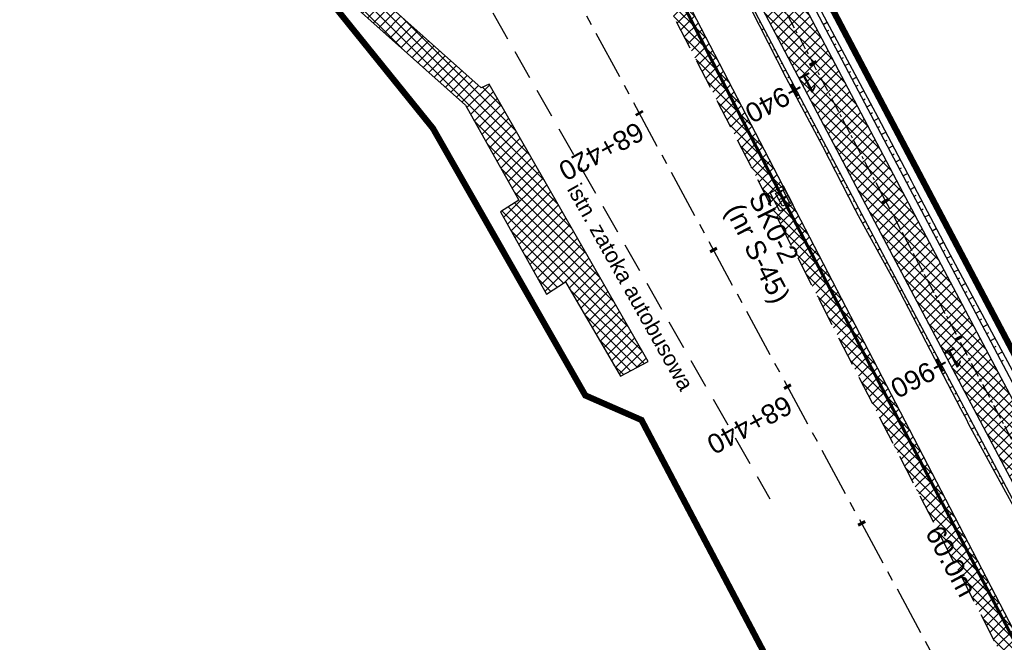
# Model space of a CAD drawing. Header units: metres. Extents: x 7529682 to 7533711, y 5721186 to 5727842.
# Tile 52 of 110: x 7530571 to 7530634, y 5726048 to 5726088. Entities that reach past the tile are written whole.
import ezdxf

# ---------------------------------------------------------------- set-up
doc = ezdxf.new("R2010")
doc.units = ezdxf.units.M
for name, pattern in [('817-dzialki-09-05-04$0$HIDDEN', [0.375, 0.25, -0.125]), ('CENTER', [50.8, 31.75, -6.35, 6.35, -6.35]), ('HIDDEN', [9.525, 6.35, -3.175])]:
    doc.linetypes.add(name, pattern=pattern)
for name, color, linetype in [('C-DROGI-SYTUACJA-ETYKIETY', 7, 'Continuous'), ('D-hatch-chodniki', 221, 'Continuous'), ('D-hatch-pobocza', 131, 'Continuous'), ('D-pobocza', 7, 'Continuous'), ('D-skarpa', 7, 'Continuous'), ('D-skarpa-kreskowanie', 7, 'Continuous')]:
    doc.layers.add(name, color=color, linetype=linetype)
doc.layers.add('D-hatch-ciag-pieszo-rowerowy', color=7, linetype='Continuous', lineweight=13, true_color=0xff9f80)
doc.layers.add('D-LR-etap-III', color=7, linetype='817-dzialki-09-05-04$0$HIDDEN', lineweight=50, true_color=0xff1aff)
for name, color, linetype, lineweight in [('D-krawędzie', 7, 'Continuous', 30), ('D-obrzeża', 7, 'Continuous', 30), ('D-opisy', 7, 'Continuous', 30), ('D-oś', 10, 'CENTER', 30), ('Sieci-T-kanal technologiczny', 4, 'kt kanał technologiczny', 30)]:
    doc.layers.add(name, color=color, linetype=linetype, lineweight=lineweight)
for name, color, linetype, true_color in [('D-opis-KT-dlugosci', 7, 'Continuous', 0xff8000), ('D-opis-KT-studnie', 7, 'Continuous', 0xff8000), ('poprzeczki', 7, 'Continuous', 0x0000c7)]:
    doc.layers.add(name, color=color, linetype=linetype, true_color=true_color)
doc.styles.add('ARIAL', font='arial.ttf', dxfattribs={"height": 1})
doc.styles.get("Standard").update_dxf_attribs({"font": 'arial.ttf'})
doc.linetypes.add('kt kanał technologiczny', pattern='A,1,-0.8,["kt",Standard,S=0.5,R=0,X=-0.7,Y=-0.15],-0.3', length=2.1)
pattern_1 = [(45, (0, 0), (-0.33675960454, 0.33675960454), []), (135, (0, 0), (-0.33675960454, -0.33675960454), [])]

# ---------------------------------------------------------------- blocks, each defined once
blk = doc.blocks.new('AeccTickLine')
at = {"color": 0, "linetype": 'ByBlock', "lineweight": -2}
blk.add_line((0, 1), (0, -1), dxfattribs=at)
blk = doc.blocks.new('SKR2')
at = {"layer": 'Sieci-T-kanal technologiczny', "color": 2, "lineweight": 25}
for points in [[(0.028, -0.188), (0.958, -1.153), (0.282, -1.805), (-0.648, -0.84)], [(-0.038, -0.537), (0.607, -1.206), (0.233, -1.567), (-0.412, -0.898)]]:
    blk.add_lwpolyline(points, close=True, dxfattribs=at)
blk.add_lwpolyline([(-0.09, -1.232), (0.285, -0.872)], dxfattribs=at)

msp = doc.modelspace()

# ---------------------------------------------------------------- hatches: boundary and pattern name
at = {"layer": 'D-hatch-chodniki', "true_color": 0x6e6e6e}
h = msp.add_hatch(dxfattribs=at)
h.set_pattern_fill('ANSI37', color=8, scale=0.15, style=0)
h.set_pattern_definition(pattern_1)
h.paths.add_polyline_path([(7530586.918, 5726111.201), (7530582.36, 5726108.78), (7530581.91, 5726107.56), (7530591.86, 5726089.01), (7530599.5, 5726082.18), (7530602.93, 5726076.07), (7530601.75, 5726075.32), (7530604.72, 5726070.03), (7530605.94, 5726070.81), (7530609.47, 5726064.74), (7530611.24, 5726065.69), (7530601.04, 5726083.53), (7530600.51, 5726083.28), (7530593.06, 5726089.95), (7530585.02, 5726105.05), (7530585.23, 5726105.81), (7530589.97, 5726108.36), (7530588.14, 5726111.85)])
at = {"layer": 'D-hatch-ciag-pieszo-rowerowy'}
h = msp.add_hatch(dxfattribs=at)
h.set_pattern_fill('ANSI37', color=256, scale=0.15, style=0)
h.set_pattern_definition(pattern_1)
edge = h.paths.add_edge_path()
edge.add_line((7530647.02, 5726033.878), (7530649.253, 5726035.002))
edge.add_line((7530649.253, 5726035.002), (7530642.155, 5726049.099))
edge.add_line((7530642.155, 5726049.099), (7530627.426, 5726076.939))
edge.add_line((7530627.426, 5726076.939), (7530607.073, 5726115.582))
edge.add_arc((7530518.595, 5726068.982), 100, 27.77544, 31.71492)
edge.add_line((7530603.662, 5726121.551), (7530600.461, 5726126.731))
edge.add_arc((7530603.013, 5726128.308), 3, 192.02443, 211.71492, ccw=False)
edge.add_line((7530600.079, 5726127.683), (7530597.51, 5726127.266))
edge.add_arc((7530601.915, 5726128.182), 4.5, 191.75206, 211.71492)
edge.add_line((7530598.087, 5726125.817), (7530601.49, 5726120.31))
edge.add_arc((7530516.423, 5726067.74), 100, 27.77544, 31.71492, ccw=False)
edge.add_line((7530604.901, 5726114.341), (7530625.206, 5726075.789))
edge.add_line((7530625.206, 5726075.789), (7530639.927, 5726047.965))
edge.add_line((7530639.927, 5726047.965), (7530647.02, 5726033.878))
at = {"layer": 'D-hatch-pobocza'}
h = msp.add_hatch(dxfattribs=at)
h.set_pattern_fill('ANSI37', color=256, scale=0.15, style=0)
h.set_pattern_definition(pattern_1)
h.paths.add_polyline_path([(7530720.98, 5725884.44), (7530708.37, 5725908.34), (7530695.8, 5725932.28), (7530687.36, 5725949.02), (7530675.51, 5725970.87), (7530663.29, 5725994.02), (7530649.63, 5726020.19), (7530635.9, 5726046.17), (7530600.685, 5726114.059), (7530599.743, 5726113.515), (7530641.555, 5726032.008), (7530660.961, 5725995.07), (7530689.128, 5725941.54), (7530707.336, 5725907.032), (7530725.256, 5725873.093), (7530743.97, 5725837.654), (7530770.527, 5725787.119), (7530787.864, 5725754.267), (7530809.813, 5725712.702), (7530812.028, 5725712.541), (7530798.84, 5725737.15), (7530787.35, 5725758.8), (7530776.05, 5725780.2), (7530760.43, 5725809.79), (7530749.22, 5725830.63), (7530733.52, 5725861.06)])

# ---------------------------------------------------------------- linework, layer by layer
at = {"layer": 'D-krawędzie', "linetype": 'HIDDEN', "ltscale": 0.3, "flags": 128}
for points in [[(7530572.01, 5726166.06), (7530599.74, 5726113.52), (7530641.555, 5726032.008), (7530660.961, 5725995.07), (7530689.128, 5725941.54), (7530707.336, 5725907.032), (7530725.256, 5725873.093), (7530743.97, 5725837.654), (7530770.527, 5725787.119), (7530787.864, 5725754.267), (7530809.898, 5725712.542), (7530824.739, 5725684.389), (7530840.856, 5725653.693), (7530860.675, 5725616.154), (7530865.283, 5725607.394), (7530878.05, 5725583.08), (7530918.172, 5725507.178), (7530950.163, 5725446.305), (7530993.419, 5725364.265), (7531022.766, 5725308.719), (7531053.81, 5725249.872), (7531081.166, 5725197.875), (7531103.902, 5725154.541), (7531128.123, 5725108.448), (7531149.3, 5725068.25), (7531167.38, 5725033.767), (7531197.165, 5724976.988), (7531228.151, 5724918.034), (7531253.153, 5724870.491), (7531286.796, 5724806.654), (7531306.74, 5724768.665), (7531335.094, 5724714.652), (7531357.319, 5724672.439), (7531373.645, 5724641.454), (7531392.162, 5724605.999), (7531418.48, 5724555.853), (7531439.727, 5724515.582), (7531476.36, 5724446.19), (7531491.8, 5724416.76), (7531531.9, 5724339.933), (7531557.227, 5724291.659), (7531569.852, 5724267.577), (7531591.376, 5724226.548), (7531610.004, 5724191.103), (7531616.883, 5724177.999), (7531629.985, 5724153.025), (7531641.007, 5724132.022), (7531664.906, 5724087.617), (7531677.644, 5724064.786), (7531683.112, 5724054.988), (7531686.753, 5724048.18), (7531695.448, 5724031.697), (7531703.749, 5724015.917), (7531709.214, 5724005.514), (7531719.389, 5723986.147), (7531726.295, 5723973), (7531732.741, 5723960.736), (7531735.13, 5723956.19)], [(7530595.61, 5726098.03), (7530619.07, 5726056.86)]]:
    msp.add_lwpolyline(points, dxfattribs=at)
at = {"layer": 'D-krawędzie', "color": 7, "linetype": 'ByBlock'}
msp.add_lwpolyline([(7530586.918, 5726111.201), (7530582.36, 5726108.78), (7530581.91, 5726107.56), (7530591.86, 5726089.01), (7530599.5, 5726082.18), (7530602.93, 5726076.07), (7530601.75, 5726075.32), (7530604.72, 5726070.03), (7530605.94, 5726070.81), (7530609.47, 5726064.74), (7530611.24, 5726065.69), (7530601.04, 5726083.53), (7530600.51, 5726083.28), (7530593.06, 5726089.95), (7530585.02, 5726105.05), (7530585.23, 5726105.81), (7530589.97, 5726108.36), (7530588.14, 5726111.85), (7530586.918, 5726111.201)], dxfattribs=at)
at = {"layer": 'D-LR-etap-III', "ltscale": 10, "flags": 128}
msp.add_lwpolyline([(7531750.474, 5723895.103, 0.4, 0.4, 0), (7531750.505, 5723895.13, 0.4, 0.4, 0), (7531682.71, 5724022.92, 0.4, 0.4, 0), (7531619.177, 5724147.204, 0.4, 0.4, 0), (7531592.309, 5724198.489, 0.4, 0.4, 0), (7531553.264, 5724272.919, 0.4, 0.4, 0), (7531504.02, 5724366.79, 0.4, 0.4, 0), (7531482.09, 5724407.62, 0.4, 0.4, 0), (7531412.35, 5724541.183, 0.4, 0.4, 0), (7531388.464, 5724586.93, 0.4, 0.4, 0), (7531345.12, 5724669.94, 0.4, 0.4, 0), (7531127.66, 5725081.67, 0.4, 0.4, 0), (7531059.253, 5725211.041, 0.4, 0.4, 0), (7531008.007, 5725307.954, 0.4, 0.4, 0), (7530964.182, 5725390.836, 0.4, 0.4, 0), (7530914.557, 5725484.684, 0.4, 0.4, 0), (7530865.243, 5725577.494, 0.4, 0.4, 0), (7530840.085, 5725624.059, 0.4, 0.4, 0), (7530802.56, 5725694.925, 0.4, 0.4, 0), (7530755.54, 5725787.51, 0.4, 0.4, 0), (7530708.718, 5725876.303, 0.4, 0.4, 0), (7530695.12, 5725902.09, 0.4, 0.4, 0), (7530642.914, 5726001.078, 0.4, 0.4, 0), (7530634.935, 5726016.147, 0.4, 0.4, 0), (7530610.82, 5726061.93, 0.4, 0.4, 0), (7530610.82, 5726061.93, 0.4, 0.4, 0), (7530607.21, 5726063.51, 0.4, 0.4, 0), (7530597.42, 5726080.68, 0.4, 0.4, 0), (7530591.16, 5726088.44, 0.4, 0.4, 0), (7530581.28, 5726107.21, 0.4, 0.4, 0), (7530571.29, 5726130.56, 0.4, 0.4, 0), (7530549.555, 5726171.527, 0.4, 0.4, 0), (7530531.014, 5726206.474, 0.4, 0.4, 0), (7530516.461, 5726236.017, 0.4, 0.4, 0), (7530500.799, 5726266.141, 0.4, 0.4, 0), (7530491.35, 5726283.94, 0.4, 0.4, 0), (7530482.4, 5726303.41, 0.4, 0.4, 0), (7530482.4, 5726303.41, 0.4, 0.4, 0), (7530450.41, 5726357.28, 0.4, 0.4, 0), (7530397.759, 5726458.5, 0.4, 0.4, 0), (7530334.708, 5726583.665, 0.4, 0.4, 0), (7530303.939, 5726645.168, 0.4, 0.4, 0), (7530300.51, 5726651.778, 0.4, 0.4, 0), (7530289.214, 5726671.967, 0.4, 0.4, 0), (7530281.54, 5726685.57, 0.4, 0.4, 0), (7530261.371, 5726724.163, 0.4, 0.4, 0), (7530254.03, 5726738.21, 0.4, 0.4, 0), (7530197.22, 5726845.06, 0.4, 0.4, 0), (7530194.71, 5726849.15, 0.4, 0.4, 0), (7530195.92, 5726850.75, 0.4, 0.4, 0), (7530170.547, 5726892.961, 0.4, 0.4, 0), (7530143.175, 5726945.066, 0.4, 0.4, 0), (7530105.06, 5727018.32, 0.4, 0.4, 0), (7530100.06, 5727027.16, 0.4, 0.4, 0), (7530062.319, 5727099.625, 0.4, 0.4, 0), (7530015.379, 5727189.42, 0.4, 0.4, 0), (7529983.208, 5727250.207, 0.4, 0.4, 0), (7529953.284, 5727306.747, 0.4, 0.4, 0), (7529900.671, 5727406.159, 0.4, 0.4, 0), (7529890.63, 5727425.131, 0.4, 0.4, 0), (7529875.155, 5727454.426, 0.4, 0.4, 0), (7529857.56, 5727487.787, 0.4, 0.4, 0), (7529835.194, 5727530.193, 0.4, 0.4, 0), (7529811.741, 5727574.662, 0.4, 0.4, 0), (7529792.102, 5727611.923, 0.4, 0.4, 0), (7529768.066, 5727657.47, 0.4, 0.4, 0), (7529755.211, 5727682.131, 0.4, 0.4, 0), (7529753.31, 5727681.13, 0.4, 0.4, 0), (7529739.21, 5727707.77, 0.4, 0.4, 0), (7529735.395, 5727711.252, 0.4, 0.4, 0), (7529725.42, 5727730.2, 0.4, 0.4, 0), (7529723.55, 5727729.88, 0.4, 0.4, 0), (7529695.567, 5727782.932, 0.4, 0.4, 0), (7529717.68, 5727794.024, 0.4, 0.4, 0), (7529736.275, 5727758.647, 0.4, 0.4, 0), (7529736.275, 5727758.647, 0.4, 0.4, 0), (7529744.511, 5727750.406, 0.4, 0.4, 0), (7529744.511, 5727750.406, 0.4, 0.4, 0), (7529750.283, 5727738.55, 0.4, 0.4, 0), (7529777.109, 5727687.569, 0.4, 0.4, 0), (7529796.515, 5727651.33, 0.4, 0.4, 0), (7529814.938, 5727616.793, 0.4, 0.4, 0), (7529839.007, 5727572.304, 0.4, 0.4, 0), (7529860.618, 5727532.509, 0.4, 0.4, 0), (7529882.349, 5727491.504, 0.4, 0.4, 0), (7529904.865, 5727449.096, 0.4, 0.4, 0), (7529920.747, 5727418.885, 0.4, 0.4, 0), (7529946.677, 5727368.547, 0.4, 0.4, 0), (7529972.025, 5727320.573, 0.4, 0.4, 0), (7529987.74, 5727290.153, 0.4, 0.4, 0), (7529996.497, 5727273.662, 0.4, 0.4, 0), (7530017.541, 5727234.203, 0.4, 0.4, 0), (7530033.054, 5727204.864, 0.4, 0.4, 0), (7530051.623, 5727170.223, 0.4, 0.4, 0), (7530069.277, 5727137.016, 0.4, 0.4, 0), (7530089.385, 5727097.534, 0.4, 0.4, 0), (7530109.713, 5727060.747, 0.4, 0.4, 0), (7530136.77, 5727011.64, 0.4, 0.4, 0), (7530162.447, 5726962.744, 0.4, 0.4, 0), (7530187.674, 5726916.992, 0.4, 0.4, 0), (7530207.821, 5726879.335, 0.4, 0.4, 0), (7530230.626, 5726834.519, 0.4, 0.4, 0), (7530262.288, 5726776.618, 0.4, 0.4, 0), (7530277.51, 5726760.213, 0.4, 0.4, 0), (7530286.037, 5726744.107, 0.4, 0.4, 0), (7530288.097, 5726735.884, 0.4, 0.4, 0), (7530290.394, 5726725.047, 0.4, 0.4, 0), (7530296.177, 5726713.583, 0.4, 0.4, 0), (7530302.726, 5726701.182, 0.4, 0.4, 0), (7530325.685, 5726657.466, 0.4, 0.4, 0), (7530343.244, 5726623.649, 0.4, 0.4, 0), (7530360.23, 5726591.747, 0.4, 0.4, 0), (7530383.209, 5726548.059, 0.4, 0.4, 0), (7530406.018, 5726503.606, 0.4, 0.4, 0), (7530427.465, 5726462.62, 0.4, 0.4, 0), (7530447.928, 5726424.388, 0.4, 0.4, 0), (7530471.127, 5726379.921, 0.4, 0.4, 0), (7530490.501, 5726343.033, 0.4, 0.4, 0), (7530509.499, 5726306.733, 0.4, 0.4, 0), (7530529.89, 5726267.244, 0.4, 0.4, 0), (7530543.852, 5726238.99, 0.4, 0.4, 0), (7530554.809, 5726218.944, 0.4, 0.4, 0), (7530559.027, 5726212.223, 0.4, 0.4, 0), (7530563.061, 5726206.41, 0.4, 0.4, 0), (7530566.934, 5726200.464, 0.4, 0.4, 0), (7530569.771, 5726194.902, 0.4, 0.4, 0), (7530571.473, 5726191.282, 0.4, 0.4, 0), (7530572.839, 5726188.025, 0.4, 0.4, 0), (7530575.295, 5726182.035, 0.4, 0.4, 0), (7530579.737, 5726173.306, 0.4, 0.4, 0), (7530583.3, 5726167.41, 0.4, 0.4, 0), (7530593.4, 5726163.33, 0.4, 0.4, 0), (7530598.618, 5726155.264, 0.4, 0.4, 0), (7530608.258, 5726140.497, 0.4, 0.4, 0), (7530603.27, 5726136.83, 0.4, 0.4, 0), (7530606.53, 5726131.84, 0.4, 0.4, 0), (7530604.239, 5726124.217, 0.4, 0.4, 0), (7530605.847, 5726121.63, 0.4, 0.4, 0), (7530608.972, 5726116.164, 0.4, 0.4, 0), (7530618.114, 5726097.791, 0.4, 0.4, 0), (7530651.213, 5726034.96, 0.4, 0.4, 0), (7530670.244, 5725998.611, 0.4, 0.4, 0), (7530698.075, 5725945.953, 0.4, 0.4, 0), (7530716.506, 5725911.305, 0.4, 0.4, 0), (7530735.223, 5725875.667, 0.4, 0.4, 0), (7530752.504, 5725842.155, 0.4, 0.4, 0), (7530778.311, 5725793.501, 0.4, 0.4, 0), (7530797.5, 5725756.382, 0.4, 0.4, 0), (7530812.519, 5725728.289, 0.4, 0.4, 0), (7530820.039, 5725713.16, 0.4, 0.4, 0), (7530822.422, 5725710.194, 0.4, 0.4, 0), (7530833.155, 5725688.801, 0.4, 0.4, 0), (7530849.629, 5725656.159, 0.4, 0.4, 0), (7530867.983, 5725621.964, 0.4, 0.4, 0), (7530872.63, 5725612.888, 0.4, 0.4, 0), (7530880.354, 5725597.595, 0.4, 0.4, 0), (7530883.839, 5725593.389, 0.4, 0.4, 0), (7530891.782, 5725587.763, 0.4, 0.4, 0), (7530895.039, 5725584.281, 0.4, 0.4, 0), (7530897.034, 5725580.941, 0.4, 0.4, 0), (7530900.952, 5725579.946, 0.4, 0.4, 0), (7530904.81, 5725571.977, 0.4, 0.4, 0), (7530903.682, 5725568.566, 0.4, 0.4, 0), (7530908.901, 5725558.845, 0.4, 0.4, 0), (7530910.252, 5725545.672, 0.4, 0.4, 0), (7530912.873, 5725538.646, 0.4, 0.4, 0), (7530945.278, 5725478.464, 0.4, 0.4, 0), (7530959.692, 5725450.246, 0.4, 0.4, 0), (7531002.827, 5725368.192, 0.4, 0.4, 0), (7531044.704, 5725290.314, 0.4, 0.4, 0), (7531064.099, 5725253.213, 0.4, 0.4, 0), (7531083.01, 5725216.678, 0.4, 0.4, 0), (7531113.013, 5725158.466, 0.4, 0.4, 0), (7531137.364, 5725113.071, 0.4, 0.4, 0), (7531150.831, 5725086.712, 0.4, 0.4, 0), (7531159.746, 5725076.641, 0.4, 0.4, 0), (7531166.31, 5725074.58, 0.4, 0.4, 0), (7531172.29, 5725062.58, 0.4, 0.4, 0), (7531170.59, 5725055.606, 0.4, 0.4, 0), (7531173.733, 5725044.081, 0.4, 0.4, 0), (7531215.342, 5724964.86, 0.4, 0.4, 0), (7531238.054, 5724921.685, 0.4, 0.4, 0), (7531262.39, 5724875.283, 0.4, 0.4, 0), (7531295.587, 5724811.266, 0.4, 0.4, 0), (7531348.488, 5724712.363, 0.4, 0.4, 0), (7531363.741, 5724682.684, 0.4, 0.4, 0), (7531366.987, 5724675.865, 0.4, 0.4, 0), (7531382.541, 5724646.111, 0.4, 0.4, 0), (7531401.299, 5724610.875, 0.4, 0.4, 0), (7531428.965, 5724558.862, 0.4, 0.4, 0), (7531449.111, 5724520.398, 0.4, 0.4, 0), (7531477.293, 5724465.831, 0.4, 0.4, 0), (7531500.996, 5724421.113, 0.4, 0.4, 0), (7531512.122, 5724400.549, 0.4, 0.4, 0), (7531513.782, 5724396.757, 0.4, 0.4, 0), (7531526.32, 5724379.39, 0.4, 0.4, 0), (7531566.784, 5724302.736, 0.4, 0.4, 0), (7531612.277, 5724225.61, 0.4, 0.4, 0), (7531620.493, 5724210.548, 0.4, 0.4, 0), (7531631.578, 5724196.258, 0.4, 0.4, 0), (7531653.484, 5724152.434, 0.4, 0.4, 0), (7531661.151, 5724128.494, 0.4, 0.4, 0), (7531673.881, 5724101.186, 0.4, 0.4, 0), (7531684.691, 5724081.184, 0.4, 0.4, 0), (7531699.212, 5724051.17, 0.4, 0.4, 0), (7531704.034, 5724040.584, 0.4, 0.4, 0), (7531704.034, 5724040.584, 0.4, 0.4, 0), (7531703.913, 5724037.17, 0.4, 0.4, 0), (7531736.42, 5723969.232, 0.4, 0.4, 0), (7531738.285, 5723967.699, 0.4, 0.4, 0), (7531742.181, 5723962.346, 0.4, 0.4, 0), (7531744.286, 5723958.616, 0.4, 0.4, 0), (7531755.393, 5723944.193, 0.4, 0.4, 0), (7531758.69, 5723936.76, 0.4, 0.4, 0), (7531780.08, 5723929.25, 0.4, 0.4, 0), (7531792.612, 5723906.338, 0.4, 0.4, 0), (7531792.612, 5723906.338, 0.4, 0.4, 0), (7531756.962, 5723883.055, 0.4, 0.4, 0), (7531750.46, 5723895.13, 0.4, 0.4, 0), (7531750.46, 5723895.13, 0, 0, 0)], format="xyseb", dxfattribs=at)
at = {"layer": 'D-obrzeża'}
for points in [[(7530816.72, 5725716.019), (7530808.345, 5725732.528, 0.004099), (7530806.084, 5725736.896), (7530794.941, 5725757.997), (7530777.714, 5725790.903), (7530751.046, 5725841.385), (7530732.331, 5725876.827), (7530714.412, 5725910.765), (7530696.206, 5725945.269), (7530668.046, 5725998.784), (7530664.91, 5726005.014, 0.00515), (7530662.075, 5726010.504), (7530653.608, 5726026.493, -0.00515), (7530650.772, 5726031.983), (7530642.155, 5726049.099), (7530627.426, 5726076.939), (7530607.073, 5726115.582, 0.017191), (7530603.662, 5726121.551), (7530600.461, 5726126.731, -0.223174), (7530600.17, 5726129.266), (7530602.624, 5726136.556), (7530601.532, 5726138.658)], [(7530597.423, 5726127.912, 0.123992), (7530598.087, 5726125.817), (7530601.49, 5726120.31, -0.017191), (7530604.901, 5726114.341), (7530625.206, 5726075.789), (7530639.927, 5726047.965), (7530648.54, 5726030.859, 0.00515), (7530651.375, 5726025.369), (7530659.842, 5726009.38, -0.00515), (7530662.677, 5726003.89), (7530665.83, 5725997.628), (7530693.994, 5725944.104), (7530712.201, 5725909.598), (7530730.12, 5725875.66), (7530748.836, 5725840.217), (7530775.501, 5725789.739), (7530792.729, 5725756.833), (7530803.873, 5725735.729, -0.004099), (7530806.134, 5725731.361), (7530819.007, 5725705.983)]]:
    msp.add_lwpolyline(points, format="xyb", dxfattribs=at)
at = {"layer": 'D-oś', "ltscale": 0.1}
msp.add_lwpolyline([(7530915.075, 5725505.546), (7530874.954, 5725581.449), (7530862.185, 5725605.765), (7530857.579, 5725614.523), (7530837.759, 5725652.063), (7530821.642, 5725682.76), (7530806.803, 5725710.907), (7530784.769, 5725752.633), (7530767.43, 5725785.489), (7530740.873, 5725836.023), (7530722.161, 5725871.458), (7530704.24, 5725905.399), (7530686.032, 5725939.909), (7530657.862, 5725993.442), (7530638.453, 5726030.387), (7530594.845, 5726110.895), (7530594.845, 5726110.895), (7530594.845, 5726110.895), (7530540.21, 5726214.45)], dxfattribs=at)
at = {"layer": 'D-oś', "ltscale": 0.03}
msp.add_lwpolyline([(7530599.097, 5726129.998, 0.223174), (7530599.583, 5726125.774), (7530602.576, 5726120.93, -0.017191), (7530605.987, 5726114.962), (7530626.316, 5726076.364), (7530641.041, 5726048.532), (7530649.656, 5726031.421, 0.00515), (7530652.491, 5726025.931), (7530660.958, 5726009.942, -0.00515), (7530663.794, 5726004.452), (7530663.794, 5726004.452), (7530666.938, 5725998.206), (7530695.1, 5725944.687), (7530713.306, 5725910.181), (7530731.225, 5725876.244), (7530749.941, 5725840.801)], format="xyb", dxfattribs=at)
at = {"layer": 'D-pobocza'}
for points in [[(7530817.069, 5725716.434), (7530808.787, 5725732.762, 0.004099), (7530806.526, 5725737.13), (7530795.384, 5725758.23), (7530778.156, 5725791.136), (7530751.489, 5725841.618), (7530732.773, 5725877.061), (7530714.854, 5725910.998), (7530696.648, 5725945.502), (7530668.49, 5725999.015), (7530665.357, 5726005.239, 0.00515), (7530662.521, 5726010.729), (7530654.054, 5726026.718, -0.00515), (7530651.219, 5726032.208), (7530642.601, 5726049.326), (7530627.87, 5726077.169), (7530607.515, 5726115.815, 0.017191), (7530604.087, 5726121.814), (7530600.886, 5726126.994, -0.095206), (7530600.551, 5726127.876)], [(7530602.007, 5726118.49, -0.012618), (7530604.459, 5726114.108), (7530624.762, 5726075.559), (7530639.482, 5726047.738), (7530648.093, 5726030.634, 0.00515), (7530650.928, 5726025.144), (7530659.395, 5726009.155, -0.00515), (7530662.231, 5726003.665), (7530665.386, 5725997.397), (7530693.552, 5725943.871), (7530711.758, 5725909.365), (7530729.678, 5725875.427), (7530748.394, 5725839.984), (7530775.058, 5725789.507), (7530792.286, 5725756.601), (7530803.431, 5725735.496, -0.004099), (7530805.692, 5725731.127), (7530814.621, 5725713.526)]]:
    msp.add_lwpolyline(points, format="xyb", dxfattribs=at)
msp.add_lwpolyline([(7530798.84, 5725737.15), (7530787.35, 5725758.8), (7530776.05, 5725780.2), (7530760.43, 5725809.79), (7530749.22, 5725830.63), (7530733.52, 5725861.06), (7530720.98, 5725884.44), (7530708.37, 5725908.34), (7530695.8, 5725932.28), (7530687.36, 5725949.02), (7530675.51, 5725970.87), (7530663.29, 5725994.02), (7530649.63, 5726020.19), (7530635.9, 5726046.17), (7530600.685, 5726114.059), (7530599.743, 5726113.515)], dxfattribs=at)
at = {"layer": 'D-skarpa', "linetype": 'Continuous'}
msp.add_lwpolyline([(7530600.587, 5726127.821), (7530600.575, 5726127.756), (7530601.595, 5726127.018), (7530601.671, 5726126.908), (7530604.62, 5726122.193), (7530605.101, 5726121.417), (7530606.153, 5726119.659), (7530607.182, 5726117.888), (7530608.165, 5726116.109), (7530609.104, 5726114.164), (7530616.589, 5726099.053), (7530618.947, 5726094.644), (7530626.008, 5726081.41), (7530628.152, 5726077.331), (7530628.328, 5726076.985), (7530630.651, 5726072.558), (7530633.021, 5726068.155), (7530634.937, 5726064.579)], dxfattribs=at)
msp.add_lwpolyline([(7530603.491, 5726115.85), (7530603.491, 5726115.85), (7530603.491, 5726115.85), (7530603.491, 5726115.85), (7530603.491, 5726115.85), (7530603.491, 5726115.85), (7530603.491, 5726115.85), (7530603.491, 5726115.85), (7530604.254, 5726114.049), (7530605.293, 5726112.157), (7530606.192, 5726110.531), (7530608.592, 5726106.144), (7530613.279, 5726097.31), (7530615.566, 5726092.864), (7530617.834, 5726088.407), (7530620.103, 5726083.951), (7530622.453, 5726079.538), (7530624.562, 5726075.44), (7530624.741, 5726075.087), (7530627.149, 5726070.705), (7530631.323, 5726062.667, 0.005787), (7530633.35, 5726058.873), (7530638.954, 5726048.667)], format="xyb", dxfattribs=at)
at = {"layer": 'D-skarpa-kreskowanie', "linetype": 'Continuous'}
for p, q in [((7530618.459, 5726087.527, 107.724), (7530618.389, 5726087.49, 107.672)), ((7530618.692, 5726087.084, 107.726), (7530618.546, 5726087.008, 107.616)), ((7530622.498, 5726087.368, 107.861), (7530622.756, 5726087.504, 107.666)), ((7530618.925, 5726086.642, 107.728), (7530618.849, 5726086.602, 107.67)), ((7530622.731, 5726086.926, 107.862), (7530622.861, 5726086.994, 107.764)), ((7530622.964, 5726086.483, 107.864), (7530623.227, 5726086.622, 107.666)), ((7530619.158, 5726086.2, 107.729), (7530619, 5726086.117, 107.61)), ((7530623.197, 5726086.041, 107.866), (7530623.33, 5726086.111, 107.766)), ((7530619.391, 5726085.757, 107.731), (7530619.309, 5726085.714, 107.669)), ((7530619.624, 5726085.315, 107.732), (7530619.454, 5726085.226, 107.605)), ((7530623.43, 5726085.599, 107.867), (7530623.698, 5726085.74, 107.666)), ((7530623.663, 5726085.156, 107.869), (7530623.798, 5726085.227, 107.767)), ((7530619.857, 5726084.872, 107.734), (7530619.769, 5726084.826, 107.668)), ((7530623.896, 5726084.714, 107.87), (7530624.168, 5726084.857, 107.665)), ((7530620.09, 5726084.43, 107.736), (7530619.908, 5726084.334, 107.599)), ((7530620.323, 5726083.988, 107.737), (7530620.229, 5726083.939, 107.667)), ((7530624.129, 5726084.271, 107.872), (7530624.266, 5726084.344, 107.768)), ((7530624.362, 5726083.829, 107.874), (7530624.639, 5726083.975, 107.665)), ((7530620.556, 5726083.545, 107.739), (7530620.371, 5726083.448, 107.6)), ((7530624.595, 5726083.387, 107.875), (7530624.735, 5726083.46, 107.77)), ((7530620.789, 5726083.103, 107.74), (7530620.697, 5726083.055, 107.671)), ((7530621.022, 5726082.661, 107.742), (7530620.841, 5726082.565, 107.606)), ((7530624.828, 5726082.944, 107.877), (7530625.11, 5726083.093, 107.664)), ((7530621.255, 5726082.218, 107.743), (7530621.165, 5726082.171, 107.676)), ((7530625.061, 5726082.502, 107.878), (7530625.203, 5726082.577, 107.771)), ((7530625.294, 5726082.059, 107.88), (7530625.58, 5726082.21, 107.664)), ((7530621.488, 5726081.776, 107.745), (7530621.311, 5726081.683, 107.612)), ((7530625.527, 5726081.617, 107.882), (7530625.671, 5726081.693, 107.773)), ((7530621.721, 5726081.333, 107.747), (7530621.633, 5726081.287, 107.681)), ((7530621.954, 5726080.891, 107.748), (7530621.781, 5726080.8, 107.618)), ((7530625.76, 5726081.175, 107.883), (7530626.051, 5726081.328, 107.664)), ((7530625.993, 5726080.732, 107.885), (7530626.138, 5726080.809, 107.775)), ((7530622.187, 5726080.449, 107.75), (7530622.101, 5726080.404, 107.685)), ((7530626.226, 5726080.29, 107.886), (7530626.516, 5726080.443, 107.668)), ((7530622.42, 5726080.006, 107.751), (7530622.251, 5726079.917, 107.624)), ((7530622.653, 5726079.564, 107.753), (7530622.569, 5726079.52, 107.69)), ((7530626.459, 5726079.848, 107.888), (7530626.604, 5726079.924, 107.779)), ((7530626.692, 5726079.405, 107.889), (7530626.981, 5726079.557, 107.672)), ((7530622.886, 5726079.121, 107.755), (7530622.714, 5726079.031, 107.625)), ((7530626.925, 5726078.963, 107.891), (7530627.069, 5726079.039, 107.782)), ((7530623.119, 5726078.679, 107.756), (7530623.031, 5726078.633, 107.69)), ((7530623.352, 5726078.237, 107.758), (7530623.171, 5726078.142, 107.622)), ((7530627.158, 5726078.52, 107.893), (7530627.446, 5726078.672, 107.675)), ((7530623.585, 5726077.794, 107.759), (7530623.493, 5726077.746, 107.69)), ((7530627.391, 5726078.078, 107.894), (7530627.535, 5726078.154, 107.786)), ((7530627.624, 5726077.636, 107.896), (7530627.912, 5726077.787, 107.679)), ((7530623.818, 5726077.352, 107.761), (7530623.629, 5726077.252, 107.619)), ((7530627.857, 5726077.193, 107.897), (7530628.001, 5726077.269, 107.789)), ((7530624.051, 5726076.909, 107.763), (7530623.954, 5726076.859, 107.69)), ((7530624.284, 5726076.467, 107.764), (7530624.087, 5726076.363, 107.616)), ((7530628.091, 5726076.751, 107.899), (7530628.373, 5726076.9, 107.686)), ((7530628.325, 5726076.309, 107.901), (7530628.465, 5726076.383, 107.795)), ((7530624.517, 5726076.025, 107.766), (7530624.416, 5726075.972, 107.69)), ((7530628.559, 5726075.867, 107.902), (7530628.837, 5726076.015, 107.692)), ((7530624.75, 5726075.582, 107.767), (7530624.544, 5726075.474, 107.613)), ((7530624.984, 5726075.14, 107.769), (7530624.878, 5726075.085, 107.69)), ((7530628.792, 5726075.425, 107.904), (7530628.931, 5726075.499, 107.799)), ((7530629.026, 5726074.983, 107.905), (7530629.302, 5726075.129, 107.697)), ((7530625.217, 5726074.698, 107.771), (7530625.014, 5726074.591, 107.617)), ((7530629.26, 5726074.541, 107.907), (7530629.397, 5726074.614, 107.804)), ((7530625.451, 5726074.256, 107.772), (7530625.353, 5726074.204, 107.698)), ((7530625.685, 5726073.814, 107.774), (7530625.496, 5726073.714, 107.631)), ((7530629.494, 5726074.099, 107.909), (7530629.767, 5726074.244, 107.703)), ((7530625.919, 5726073.372, 107.775), (7530625.828, 5726073.324, 107.706)), ((7530629.728, 5726073.658, 107.91), (7530629.863, 5726073.729, 107.808)), ((7530629.962, 5726073.216, 107.912), (7530630.231, 5726073.358, 107.708)), ((7530626.153, 5726072.931, 107.777), (7530625.977, 5726072.838, 107.644)), ((7530630.195, 5726072.774, 107.913), (7530630.329, 5726072.845, 107.812)), ((7530626.387, 5726072.489, 107.778), (7530626.302, 5726072.444, 107.715)), ((7530626.62, 5726072.047, 107.78), (7530626.459, 5726071.961, 107.658)), ((7530630.429, 5726072.332, 107.915), (7530630.697, 5726072.473, 107.713)), ((7530630.663, 5726071.89, 107.917), (7530630.798, 5726071.961, 107.815)), ((7530626.854, 5726071.605, 107.782), (7530626.777, 5726071.564, 107.723)), ((7530630.897, 5726071.448, 107.918), (7530631.171, 5726071.593, 107.712)), ((7530627.088, 5726071.163, 107.783), (7530626.94, 5726071.085, 107.672)), ((7530627.322, 5726070.721, 107.785), (7530627.251, 5726070.683, 107.731)), ((7530631.131, 5726071.006, 107.92), (7530631.269, 5726071.079, 107.815)), ((7530631.365, 5726070.564, 107.921), (7530631.645, 5726070.712, 107.71)), ((7530627.556, 5726070.279, 107.786), (7530627.41, 5726070.202, 107.677)), ((7530631.598, 5726070.122, 107.923), (7530631.74, 5726070.197, 107.816)), ((7530627.79, 5726069.837, 107.788), (7530627.715, 5726069.797, 107.732)), ((7530628.023, 5726069.395, 107.79), (7530627.871, 5726069.314, 107.675)), ((7530631.832, 5726069.68, 107.924), (7530632.119, 5726069.831, 107.709)), ((7530628.257, 5726068.953, 107.791), (7530628.179, 5726068.912, 107.733)), ((7530632.066, 5726069.238, 107.926), (7530632.211, 5726069.315, 107.817)), ((7530632.3, 5726068.796, 107.928), (7530632.593, 5726068.951, 107.707)), ((7530628.491, 5726068.511, 107.793), (7530628.332, 5726068.427, 107.673)), ((7530632.534, 5726068.354, 107.929), (7530632.682, 5726068.432, 107.818)), ((7530628.725, 5726068.069, 107.794), (7530628.644, 5726068.026, 107.733)), ((7530628.959, 5726067.627, 107.796), (7530628.793, 5726067.539, 107.671)), ((7530632.768, 5726067.912, 107.931), (7530633.066, 5726068.07, 107.705)), ((7530633.001, 5726067.47, 107.932), (7530633.152, 5726067.55, 107.819)), ((7530629.192, 5726067.185, 107.798), (7530629.108, 5726067.14, 107.734)), ((7530633.235, 5726067.028, 107.934), (7530633.539, 5726067.189, 107.705)), ((7530629.426, 5726066.743, 107.799), (7530629.254, 5726066.652, 107.669)), ((7530629.66, 5726066.301, 107.801), (7530629.572, 5726066.255, 107.734)), ((7530633.469, 5726066.586, 107.936), (7530633.622, 5726066.667, 107.82)), ((7530633.703, 5726066.144, 107.937), (7530634.011, 5726066.307, 107.705)), ((7530629.894, 5726065.859, 107.802), (7530629.715, 5726065.764, 107.667)), ((7530633.937, 5726065.702, 107.939), (7530634.092, 5726065.784, 107.822)), ((7530630.128, 5726065.417, 107.804), (7530630.037, 5726065.369, 107.735)), ((7530630.362, 5726064.975, 107.806), (7530630.176, 5726064.877, 107.665)), ((7530630.595, 5726064.533, 107.807), (7530630.501, 5726064.483, 107.736)), ((7530630.829, 5726064.091, 107.809), (7530630.637, 5726063.99, 107.663)), ((7530631.063, 5726063.649, 107.81), (7530630.965, 5726063.598, 107.736)), ((7530631.297, 5726063.208, 107.812), (7530631.098, 5726063.102, 107.662)), ((7530631.531, 5726062.766, 107.813), (7530631.429, 5726062.712, 107.737)), ((7530631.765, 5726062.324, 107.814), (7530631.56, 5726062.215, 107.66)), ((7530631.998, 5726061.882, 107.815), (7530631.895, 5726061.827, 107.737)), ((7530632.232, 5726061.44, 107.812), (7530632.029, 5726061.332, 107.658)), ((7530632.466, 5726060.998, 107.809), (7530632.366, 5726060.945, 107.733)), ((7530632.7, 5726060.556, 107.806), (7530632.502, 5726060.451, 107.657)), ((7530632.934, 5726060.114, 107.804), (7530632.836, 5726060.062, 107.73)), ((7530633.168, 5726059.672, 107.801), (7530632.975, 5726059.57, 107.656)), ((7530633.401, 5726059.23, 107.798), (7530633.307, 5726059.18, 107.727)), ((7530633.635, 5726058.788, 107.794), (7530633.45, 5726058.69, 107.655)), ((7530633.869, 5726058.346, 107.788), (7530633.78, 5726058.299, 107.721)), ((7530634.103, 5726057.904, 107.783), (7530633.932, 5726057.814, 107.654))]:
    msp.add_line(p, q, dxfattribs=at)
at = {"layer": 'Sieci-T-kanal technologiczny', "ltscale": 2}
msp.add_lwpolyline([(7530883.752, 5725574.779, 0.2, 0.2, 0), (7530867.104, 5725606.236, 0.2, 0.2, 0), (7530839.505, 5725658.509, 0.2, 0.2, 0), (7530812.254, 5725710.728, 0.2, 0.2, 0), (7530784.737, 5725762.919, 0.2, 0.2, 0), (7530757.147, 5725815.071, 0.2, 0.2, 0), (7530729.725, 5725867.311, 0.2, 0.2, 0), (7530702.099, 5725919.444, 0.2, 0.2, 0), (7530674.647, 5725971.669, 0.2, 0.2, 0), (7530647.207, 5726023.975, 0.2, 0.2, 0), (7530619.886, 5726076.201, 0.2, 0.2, 0), (7530598.022, 5726118.778, 0.2, 0.2, 0), (7530598.242, 5726131.102, 0.2, 0.2, 0)], format="xyseb", dxfattribs=at)

# ---------------------------------------------------------------- block references
at = {"layer": 'C-DROGI-SYTUACJA-ETYKIETY', "color": 7, "linetype": 'Continuous', "lineweight": 60, "xscale": 0.25, "yscale": 0.25, "zscale": 0.25, "rotation": 298.4427514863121}
for p in [(7530610.681, 5726081.659), (7530615.444, 5726072.866), (7530620.207, 5726064.073), (7530624.97, 5726055.28)]:
    msp.add_blockref('AeccTickLine', p, dxfattribs=at)
at = {"layer": 'poprzeczki', "color": 7, "linetype": 'Continuous', "lineweight": 60, "xscale": 0.25, "yscale": 0.25, "zscale": 0.25}
for p, rotation in [((7530621.839, 5726084.865), 297.7754370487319), ((7530626.499, 5726076.018), 297.8823348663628), ((7530631.176, 5726067.178), 297.8823348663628)]:
    msp.add_blockref('AeccTickLine', p, dxfattribs=dict(at, rotation=rotation))
at = {"layer": 'Sieci-T-kanal technologiczny', "rotation": 163.7281158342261}
msp.add_blockref('SKR2', (7530619.685, 5726075.164), dxfattribs=at)

# ---------------------------------------------------------------- texts
at = {"layer": 'C-DROGI-SYTUACJA-ETYKIETY', "color": 7}
for s, rotation, p in [('1+940', 207.77544, (7530621.682, 5726084.358)), ('68+420', 208.44275, (7530610.53, 5726081.15)), ('1+960', 207.88233, (7530631.02, 5726066.672)), ('68+440', 208.44275, (7530620.056, 5726063.564))]:
    msp.add_text(s, height=1.25, rotation=rotation, dxfattribs=at).set_placement(p)
at = {"layer": 'D-opis-KT-dlugosci', "style": 'ARIAL'}
msp.add_text('60.0m', height=1.25, rotation=298.33464, dxfattribs=at).set_placement((7530629.016, 5726054.693))
at = {"layer": 'D-opis-KT-studnie', "insert": (7530618.786, 5726076.765, 10.12), "char_height": 1.25, "attachment_point": 1, "rotation": 297, "line_spacing_factor": 0.8, "style": 'ARIAL'}
msp.add_mtext_dynamic_manual_height_columns('SK0-2\\P(nr S-45)', width=11.25549, gutter_width=6, heights=[0], dxfattribs=at)
at = {"layer": 'D-opisy'}
msp.add_text('istn. zatoka autobusowa', height=1, rotation=299.32177, dxfattribs=at).set_placement((7530606.007, 5726076.776))

doc.saveas('drawing.dxf')
